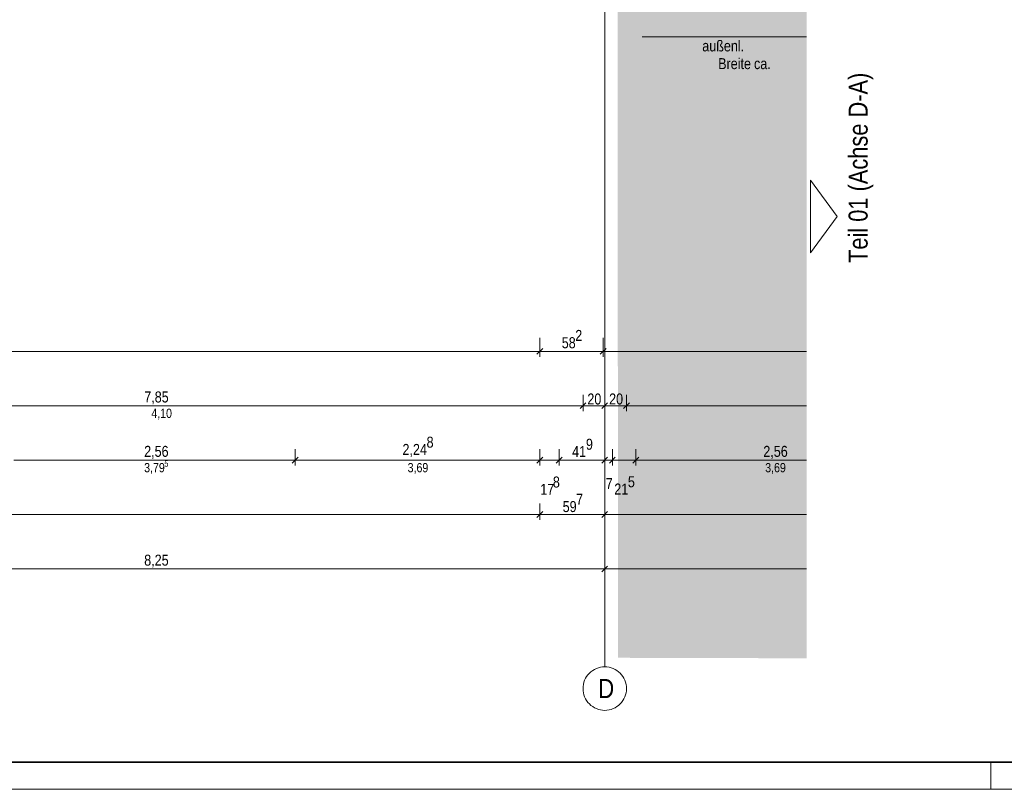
# Model space of a CAD drawing. Extents: x -620 to 300, y 62 to 1162.
# Tile 18 of 256: x -68 to 113, y 62 to 204. Entities that reach past the tile are written whole.
import ezdxf
from ezdxf.enums import TextEntityAlignment as Align
from ezdxf.lldxf.tags import DXFTag

# ---------------------------------------------------------------- set-up
doc = ezdxf.new("R2010")
doc.units = 0
doc.layers.get('0').update_dxf_attribs({"lineweight": 13})
doc.layers.add('70 -71 Achsen- 1 Gebäudeachsen', color=7, linetype='STRICHPUNKT2-A06G94XR8I', lineweight=18)
doc.layers.add('iwb_Plankopf Rahmen', color=7, linetype='Continuous', lineweight=35)
for name, color, linetype, lineweight, true_color in [('70 -72 Beschriftung- 1 Beschriftung allgemein', 7, 'Continuous', 9, 0xff6633), ('70 -76 Bemaßung- 2 Allgemein', 9, 'Continuous', 5, 0x808080), ('iwb_Layout BA_Markierung', 7, 'Continuous', 9, 0xbadcdc), ('iwb_Layout Text', 3, 'Continuous', 18, 0x00ff00)]:
    doc.layers.add(name, color=color, linetype=linetype, lineweight=lineweight, true_color=true_color)
doc.styles.get("Standard").update_dxf_attribs({"font": 'ARIALN.TTF'})
tags = doc.linetypes.add('STRICHPUNKT2-A06G94XR8I', pattern=[12.7, 6.35, -3.175, 0, -3.175]).pattern_tags.tags
tags[10:11] = [DXFTag(74, 4), DXFTag(75, 0), DXFTag(340, '0'), DXFTag(46, 0.0), DXFTag(50, 0.0), DXFTag(44, 0.0), DXFTag(45, 0.0)]
tags[8:9] = [DXFTag(74, 4), DXFTag(75, 0), DXFTag(340, '0'), DXFTag(46, 0.0), DXFTag(50, 0.0), DXFTag(44, 0.0), DXFTag(45, 0.0)]
tags[6:7] = [DXFTag(74, 4), DXFTag(75, 0), DXFTag(340, '0'), DXFTag(46, 0.0), DXFTag(50, 0.0), DXFTag(44, 0.0), DXFTag(45, 0.0)]
tags[4:5] = [DXFTag(74, 4), DXFTag(75, 0), DXFTag(340, '0'), DXFTag(46, 0.0), DXFTag(50, 0.0), DXFTag(44, 0.0), DXFTag(45, 0.0)]

# ---------------------------------------------------------------- blocks, each defined once
blk = doc.blocks.new('Polygon-A06G94XL8I')
at = {"color": 0, "linetype": 'ByBlock', "lineweight": -2, "ltscale": 0.13}
blk.add_solid([(41.83, 86.61), (41.66, 1083.81), (76.5, 86.52), (76.5, 1083.81)], dxfattribs=at)
blk = doc.blocks.new('Referenz-A06G94XT8I')
at = {"layer": '70 -71 Achsen- 1 Gebäudeachsen', "color": 0, "linetype": 'STRICHPUNKT2-A06G94XR8I', "lineweight": -2, "ltscale": 0.13}
blk.add_line((39.42, 1084.39), (39.42, 84.95), dxfattribs=at)
at = {"layer": '70 -71 Achsen- 1 Gebäudeachsen', "color": 0, "linetype": 'Continuous', "lineweight": -2, "ltscale": 0.13}
for p, q in [((36.09, 83.18), (36.33, 83.49)), ((36.33, 83.49), (36.59, 83.78)), ((36.59, 83.78), (36.88, 84.05)), ((36.88, 84.05), (37.2, 84.28)), ((37.2, 84.28), (37.53, 84.48)), ((37.53, 84.48), (37.89, 84.65)), ((37.89, 84.65), (38.26, 84.78)), ((38.26, 84.78), (38.64, 84.88)), ((38.64, 84.88), (39.03, 84.93)), ((39.03, 84.93), (39.42, 84.95)), ((39.42, 84.95), (39.81, 84.93)), ((39.81, 84.93), (40.2, 84.88)), ((40.2, 84.88), (40.58, 84.78)), ((40.58, 84.78), (40.95, 84.65)), ((40.95, 84.65), (41.31, 84.48)), ((41.31, 84.48), (41.64, 84.28)), ((41.64, 84.28), (41.96, 84.05)), ((41.96, 84.05), (42.25, 83.78)), ((42.25, 83.78), (42.51, 83.49)), ((42.51, 83.49), (42.75, 83.18)), ((35.44, 81.35), (35.5, 81.73)), ((35.5, 81.73), (35.59, 82.11)), ((35.59, 82.11), (35.72, 82.48)), ((35.72, 82.48), (35.89, 82.84)), ((35.89, 82.84), (36.09, 83.18)), ((42.75, 83.18), (42.95, 82.84)), ((42.95, 82.84), (43.12, 82.48)), ((43.12, 82.48), (43.25, 82.11)), ((43.25, 82.11), (43.34, 81.73)), ((43.34, 81.73), (43.4, 81.35)), ((35.42, 80.95), (35.44, 81.35)), ((35.44, 80.56), (35.42, 80.95)), ((35.5, 80.17), (35.44, 80.56)), ((35.59, 79.79), (35.5, 80.17)), ((35.72, 79.42), (35.59, 79.79)), ((43.25, 79.79), (43.12, 79.42)), ((43.34, 80.17), (43.25, 79.79)), ((43.4, 80.56), (43.34, 80.17)), ((43.4, 81.35), (43.42, 80.95)), ((43.42, 80.95), (43.4, 80.56)), ((35.89, 79.07), (35.72, 79.42)), ((36.09, 78.73), (35.89, 79.07)), ((36.33, 78.42), (36.09, 78.73)), ((36.59, 78.13), (36.33, 78.42)), ((36.88, 77.86), (36.59, 78.13)), ((37.2, 77.63), (36.88, 77.86)), ((41.96, 77.86), (41.64, 77.63)), ((42.25, 78.13), (41.96, 77.86)), ((42.51, 78.42), (42.25, 78.13)), ((42.75, 78.73), (42.51, 78.42)), ((42.95, 79.07), (42.75, 78.73)), ((43.12, 79.42), (42.95, 79.07)), ((37.53, 77.43), (37.2, 77.63)), ((37.89, 77.26), (37.53, 77.43)), ((38.26, 77.13), (37.89, 77.26)), ((38.64, 77.03), (38.26, 77.13)), ((39.03, 76.97), (38.64, 77.03)), ((39.42, 76.95), (39.03, 76.97)), ((39.81, 76.97), (39.42, 76.95)), ((40.2, 77.03), (39.81, 76.97)), ((40.58, 77.13), (40.2, 77.03)), ((40.95, 77.26), (40.58, 77.13)), ((41.31, 77.43), (40.95, 77.26)), ((41.64, 77.63), (41.31, 77.43))]:
    blk.add_line(p, q, dxfattribs=at)
at = {"layer": '70 -72 Beschriftung- 1 Beschriftung allgemein', "color": 0, "linetype": 'Continuous', "lineweight": -2, "ltscale": 0.13}
blk.add_line((76.5, 200.79), (46.32, 200.79), dxfattribs=at)
at = {"layer": '70 -76 Bemaßung- 2 Allgemein', "color": 0, "linetype": 'Continuous', "lineweight": -2, "ltscale": 0.13}
for p, q in [((27.48, 145.45), (27.48, 141.95)), ((27.48, 145.45), (27.48, 141.95)), ((39.12, 145.45), (39.12, 141.95)), ((39.12, 145.45), (39.12, 141.95)), ((28.01, 143.48), (26.95, 142.42)), ((26.95, 142.42), (28.01, 143.48)), ((39.65, 143.48), (38.59, 142.42)), ((38.59, 142.42), (39.65, 143.48)), ((26.42, 142.95), (-442.58, 142.95)), ((28.48, 142.95), (26.42, 142.95)), ((26.48, 142.95), (28.54, 142.95)), ((38.06, 142.95), (28.54, 142.95)), ((40.12, 142.95), (38.06, 142.95)), ((38.12, 142.95), (40.18, 142.95)), ((76.5, 142.95), (40.18, 142.95)), ((35.42, 134.95), (35.42, 131.95)), ((35.42, 134.95), (35.42, 131.95)), ((39.42, 134.95), (39.42, 131.95)), ((39.42, 134.95), (39.42, 131.95)), ((43.42, 134.95), (43.42, 131.95)), ((43.42, 134.95), (43.42, 131.95)), ((34.36, 132.95), (-120.52, 132.95)), ((35.92, 132.95), (34.36, 132.95)), ((35.95, 133.48), (34.89, 132.42)), ((34.89, 132.42), (35.95, 133.48)), ((34.92, 132.95), (36.48, 132.95)), ((38.36, 132.95), (36.48, 132.95)), ((39.92, 132.95), (38.36, 132.95)), ((38.89, 132.42), (39.95, 133.48)), ((39.95, 133.48), (38.89, 132.42)), ((38.92, 132.95), (40.48, 132.95)), ((42.36, 132.95), (40.48, 132.95)), ((43.92, 132.95), (42.36, 132.95)), ((43.95, 133.48), (42.89, 132.42)), ((42.89, 132.42), (43.95, 133.48)), ((42.92, 132.95), (44.48, 132.95)), ((76.5, 132.95), (44.48, 132.95)), ((-17.48, 124.95), (-17.48, 121.95)), ((-17.48, 124.95), (-17.48, 121.95)), ((27.48, 124.95), (27.48, 121.95)), ((27.48, 124.95), (27.48, 121.95)), ((31.04, 124.95), (31.04, 121.95)), ((31.04, 124.95), (31.04, 121.95)), ((39.42, 124.95), (39.42, 121.95)), ((39.42, 124.95), (39.42, 121.95)), ((40.82, 124.95), (40.82, 121.95)), ((40.82, 124.95), (40.82, 121.95)), ((45.12, 124.95), (45.12, 121.95)), ((45.12, 124.95), (45.12, 121.95)), ((-16.95, 123.48), (-18.01, 122.42)), ((-18.01, 122.42), (-16.95, 123.48)), ((28.01, 123.48), (26.95, 122.42)), ((28.01, 123.48), (26.95, 122.42)), ((30.51, 122.42), (31.57, 123.48)), ((30.51, 122.42), (31.57, 123.48)), ((39.95, 123.48), (38.89, 122.42)), ((39.95, 123.48), (38.89, 122.42)), ((40.29, 122.42), (41.35, 123.48)), ((41.35, 123.48), (40.29, 122.42)), ((44.59, 122.42), (45.65, 123.48)), ((44.59, 122.42), (45.65, 123.48)), ((-69.18, 122.95), (-67.62, 122.95)), ((-18.54, 122.95), (-67.62, 122.95)), ((-16.98, 122.95), (-18.54, 122.95)), ((-17.98, 122.95), (-16.42, 122.95)), ((26.42, 122.95), (-16.42, 122.95)), ((26.42, 122.95), (25.36, 122.95)), ((27.98, 122.95), (26.42, 122.95)), ((27.98, 122.95), (26.42, 122.95)), ((31.04, 122.95), (27.48, 122.95)), ((30.54, 122.95), (32.1, 122.95)), ((30.54, 122.95), (32.1, 122.95)), ((32.1, 122.95), (33.16, 122.95)), ((38.36, 122.95), (32.1, 122.95)), ((38.36, 122.95), (37.3, 122.95)), ((39.92, 122.95), (38.36, 122.95)), ((39.92, 122.95), (38.36, 122.95)), ((39.76, 122.95), (38.7, 122.95)), ((40.82, 122.95), (39.42, 122.95)), ((41.32, 122.95), (39.76, 122.95)), ((40.32, 122.95), (41.88, 122.95)), ((45.12, 122.95), (40.82, 122.95)), ((41.88, 122.95), (42.94, 122.95)), ((44.62, 122.95), (46.18, 122.95)), ((44.62, 122.95), (46.18, 122.95)), ((76.5, 122.95), (46.18, 122.95)), ((46.18, 122.95), (47.24, 122.95)), ((27.48, 114.95), (27.48, 111.95)), ((27.48, 114.95), (27.48, 111.95)), ((39.42, 114.95), (39.42, 111.95)), ((39.42, 114.95), (39.42, 111.95)), ((26.42, 112.95), (-442.58, 112.95)), ((27.98, 112.95), (26.42, 112.95)), ((28.01, 113.48), (26.95, 112.42)), ((26.95, 112.42), (28.01, 113.48)), ((26.98, 112.95), (28.54, 112.95)), ((38.36, 112.95), (28.54, 112.95)), ((39.92, 112.95), (38.36, 112.95)), ((38.89, 112.42), (39.95, 113.48)), ((39.95, 113.48), (38.89, 112.42)), ((38.92, 112.95), (40.48, 112.95)), ((76.5, 112.95), (40.48, 112.95)), ((39.95, 103.48), (38.89, 102.42)), ((38.89, 102.42), (39.95, 103.48)), ((39.42, 104.95), (39.42, 101.95)), ((39.42, 104.95), (39.42, 101.95)), ((38.36, 102.95), (-124.52, 102.95)), ((39.92, 102.95), (38.36, 102.95)), ((38.92, 102.95), (40.48, 102.95)), ((76.5, 102.95), (40.48, 102.95))]:
    blk.add_line(p, q, dxfattribs=at)
at = {"layer": '70 -71 Achsen- 1 Gebäudeachsen', "color": 0, "linetype": 'Continuous', "lineweight": -2, "ltscale": 0.13, "insert": (38.23, 82.72), "char_height": 3.5241, "attachment_point": 1}
blk.add_mtext('{\\fArial Narrow;D}', dxfattribs=at)
at = {"layer": '70 -72 Beschriftung- 1 Beschriftung allgemein', "color": 0, "linetype": 'Continuous', "lineweight": -2, "ltscale": 0.13, "char_height": 2.0138, "attachment_point": 1}
for s, insert in [('{\\fArial Narrow;außenl.}', (57.34, 200.11)), ('{\\fArial Narrow;Breite}', (60.26, 196.85)), ('{\\fArial Narrow;ca.}', (66.85, 196.85))]:
    blk.add_mtext(s, dxfattribs=dict(at, insert=insert))
at = {"layer": '70 -76 Bemaßung- 2 Allgemein', "color": 0, "linetype": 'Continuous', "lineweight": -2, "ltscale": 0.13, "attachment_point": 1}
for s, insert, char_height in [('{\\fArial Narrow;2}', (33.99, 146.88), 2.0138), ('{\\fArial Narrow;58}', (31.51, 145.54), 2.0138), ('{\\fArial Narrow;7,85}', (-45.22, 135.57), 2.0138), ('{\\fArial Narrow;20}', (36.22, 135.2), 2.0138), ('{\\fArial Narrow;20}', (40.22, 135.2), 2.0138), ('{\\fArial Narrow;4,10}', (-43.92, 132.41), 1.7), ('{\\fArial Narrow;8}', (6.67, 127.26), 2.0138), ('{\\fArial Narrow;9}', (35.96, 126.88), 2.0138), ('{\\fArial Narrow;2,56}', (-45.24, 125.57), 2.0138), ('{\\fArial Narrow;2,24}', (2.24, 125.92), 2.0138), ('{\\fArial Narrow;41}', (33.42, 125.54), 2.0138), ('{\\fArial Narrow;2,56}', (68.56, 125.57), 2.0138), ('{\\fArial Narrow;3,79}', (-45.24, 122.42), 1.7), ('{\\fArial Narrow;5}', (-41.53, 122.89), 1.1334), ('{\\fArial Narrow;3,69}', (3.19, 122.42), 1.7), ('{\\fArial Narrow;3,69}', (68.91, 122.42), 1.7), ('{\\fArial Narrow;8}', (29.88, 119.93), 2.0138), ('{\\fArial Narrow;7}', (39.59, 119.64), 2.0138), ('{\\fArial Narrow;5}', (43.67, 119.98), 2.0138), ('{\\fArial Narrow;17}', (27.56, 118.59), 2.0138), ('{\\fArial Narrow;21}', (41.17, 118.64), 2.0138), ('{\\fArial Narrow;7}', (34.15, 116.77), 2.0138), ('{\\fArial Narrow;59}', (31.68, 115.42), 2.0138), ('{\\fArial Narrow;8,25}', (-45.23, 105.57), 2.0138)]:
    blk.add_mtext(s, dxfattribs=dict(at, insert=insert, char_height=char_height))

msp = doc.modelspace()

# ---------------------------------------------------------------- linework, layer by layer
at = {"layer": 'iwb_Layout Text', "linetype": 'Continuous', "ltscale": 0.18}
for p, q in [((82.12, 167.73), (77.24, 174.42)), ((77.24, 161.04), (77.24, 174.42)), ((77.24, 161.04), (82.12, 167.73))]:
    msp.add_line(p, q, dxfattribs=at)
at = {"layer": 'iwb_Plankopf Rahmen', "color": 8, "lineweight": 5, "ltscale": 0.13, "true_color": 0x808080}
msp.add_line((110.35, 62.43), (110.35, 67.43), dxfattribs=at)
at = {"layer": 'iwb_Plankopf Rahmen', "color": 8, "lineweight": 13, "ltscale": 0.13, "true_color": 0x808080}
msp.add_lwpolyline([(300.35, 62.43), (-619.65, 62.43), (-619.65, 1162.43), (300.35, 1162.43), (300.35, 62.43)], close=True, dxfattribs=at)
at = {"layer": 'iwb_Plankopf Rahmen', "ltscale": 0.35}
msp.add_lwpolyline([(-599.65, 67.43), (-599.65, 1157.43), (295.35, 1157.43), (295.35, 67.43), (-599.65, 67.43)], close=True, dxfattribs=at)

# ---------------------------------------------------------------- block references
at = {"color": 8, "lineweight": 13, "ltscale": 0.13, "true_color": 0x808080}
msp.add_blockref('Referenz-A06G94XT8I', (0, 0), dxfattribs=at)
at = {"layer": 'iwb_Layout BA_Markierung', "ltscale": 0.13}
msp.add_blockref('Polygon-A06G94XL8I', (0, 0), dxfattribs=at)

# ---------------------------------------------------------------- texts
at = {"layer": 'iwb_Layout Text', "ltscale": 0.18}
msp.add_text('Teil 01 (Achse D-A)', height=3.5, rotation=90, dxfattribs=at).set_placement((84.23, 159.2), align=Align.TOP_LEFT)

doc.saveas('drawing.dxf')
